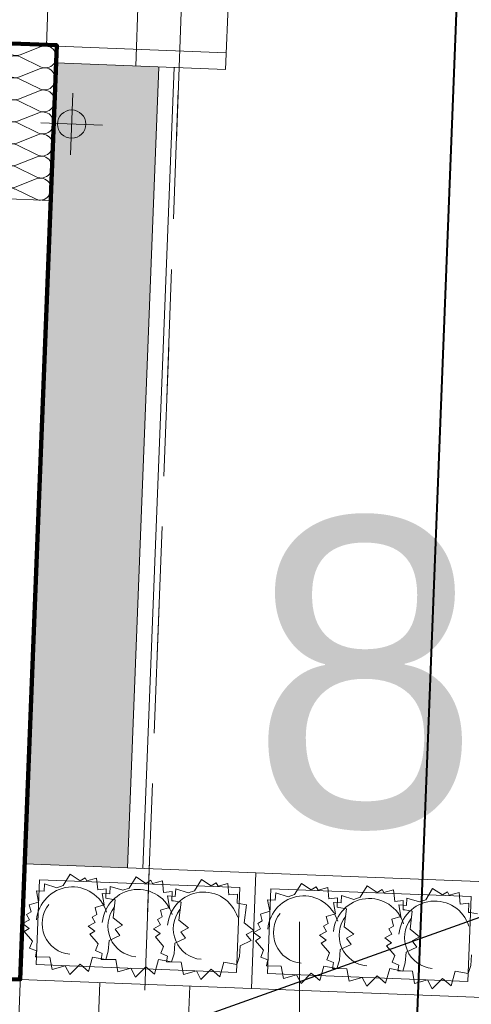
# Model space of a CAD drawing. Extents: x -134780 to 5540120, y 74663 to 5964901.
# Tile 58 of 84: x 5539594.91 to 5539596.67, y 5961337.63 to 5961341.46. Entities that reach past the tile are written whole.
import ezdxf
from ezdxf import colors
from ezdxf.entities.mleader import LeaderData, LeaderLine
from ezdxf.math import Vec2, Vec3

# ---------------------------------------------------------------- set-up
doc = ezdxf.new("R2010")
doc.units = 0
doc.header["$MEASUREMENT"] = 0
doc.set_wipeout_variables(frame=1)
doc.linetypes.add('Dashed', pattern=[564.444447, 282.222223, -282.222223])
doc.linetypes.add('L_0_03', pattern=[1, 0.5, -0.5])
for name, color, linetype, lineweight in [('#opisy', 7, 'Continuous', 0), ('_gaz', 2, 'Continuous', 90), ('ARCH dach_Nr_Pióra__46', 5, 'Continuous', 13), ('Arch drogi_Nr_Pióra__21', 7, 'Continuous', 9), ('Arch rynny_Nr_Pióra__21', 7, 'Continuous', 9), ('Arch schody_Nr_Pióra__21', 7, 'Continuous', 9), ('Arch wyburzenia_Nr_Pióra__46', 5, 'Continuous', 13), ('arch wypelnienia_Nr_Pióra__118', 7, 'Continuous', 211), ('INWENT RZĘDNE_Nr_Pióra__21', 7, 'Continuous', 9), ('mapa', 7, 'Continuous', 13), ('zasuwa_lub_zawor_Nr_Pióra__7', 7, 'Continuous', 13)]:
    doc.layers.add(name, color=color, linetype=linetype, lineweight=lineweight)
for name, color, linetype, lineweight, true_color in [('217_kontur_klasyfikacyjny_Nr_Pióra__3', 7, 'Continuous', 18, 0xff6600), ('218_kontur_uzytku_gruntowego_Nr_Pióra__3', 7, 'Continuous', 18, 0xff6600), ('Arch ocieplenie_Nr_Pióra__22', 7, 'Continuous', 9, 0x7f7f7f), ('arch wypelnienia_Nr_Pióra__17', 7, 'Continuous', 15, 0xdcd705), ('Arch wyposarzenie_Nr_Pióra__4', 7, 'Continuous', 9, 0x029e21)]:
    doc.layers.add(name, color=color, linetype=linetype, lineweight=lineweight, true_color=true_color)
doc.layers.add('Arch ocieplenie', color=7, linetype='Continuous')
doc.layers.add('INWENT RZĘDNE', color=7, linetype='Continuous')
doc.styles.add('GENERATED_STYLE_1', font='txt')
doc.styles.get("Standard").update_dxf_attribs({"font": 'txt', "bigfont": 'BIGFONT.SHX'})

# ---------------------------------------------------------------- blocks, each defined once
blk = doc.blocks.new('Koty wysokościowe_12', base_point=(-117836.5, 111377.7))
at = {"layer": 'INWENT RZĘDNE_Nr_Pióra__21', "linetype": 'Continuous'}
blk.add_line((-117836.5, 110177.7), (-117836.5, 112577.7), dxfattribs=at)
at = {"layer": 'INWENT RZĘDNE_Nr_Pióra__21', "insert": (-118027.1, 112725.3), "char_height": 1200, "attachment_point": 7, "style": 'GENERATED_STYLE_1'}
blk.add_mtext('{85,26}', dxfattribs=at)
blk = doc.blocks.new('Izolacja cieplna 14_8', base_point=(-118980.3, 115989.1))
at = {"layer": 'Arch ocieplenie_Nr_Pióra__22', "linetype": 'Continuous'}
for p, q in [((-118840.1, 115980), (-118922.3, 115947.5)), ((-118922.5, 115940.4), (-118843.2, 115901.6)), ((-118843.5, 115894.4), (-118925.6, 115861.9)), ((-118925.9, 115854.7), (-118846.5, 115815.9)), ((-118846.8, 115808.7), (-118929, 115776.2)), ((-118929.2, 115769.1), (-118849.9, 115730.3)), ((-118850.2, 115723.1), (-118932.3, 115690.6)), ((-118932.6, 115683.4), (-118853.2, 115644.6)), ((-118853.5, 115637.4), (-118935.7, 115604.9)), ((-118935.9, 115597.8), (-118856.6, 115559)), ((-118856.9, 115551.8), (-118939, 115519.3)), ((-118939.3, 115512.1), (-118859.9, 115473.3)), ((-118860.2, 115466.1), (-118942.4, 115433.7)), ((-118942.6, 115426.5), (-118863.3, 115387.7))]:
    blk.add_line(p, q, dxfattribs=at)
for centre, start_param, end_param in [((-118937.8, 115987.4), 4.712389, 6.695979), ((-118824.6, 115940.1), 5.870392, 9.837571), ((-118941.1, 115901.8), 2.7288, 6.695979), ((-118828, 115854.5), 5.870392, 9.837571), ((-118944.5, 115816.1), 2.7288, 6.695979), ((-118831.3, 115768.8), 5.870392, 9.837571), ((-118947.8, 115730.5), 2.7288, 6.695979), ((-118834.7, 115683.2), 5.870392, 9.837571), ((-118951.2, 115644.8), 2.7288, 6.695979), ((-118838, 115597.5), 5.870392, 9.837571), ((-118954.5, 115559.2), 2.7288, 6.695979), ((-118841.4, 115511.9), 5.870392, 9.837571), ((-118957.9, 115473.5), 2.7288, 6.695979), ((-118844.7, 115426.2), 5.870392, 9.837571), ((-118961.2, 115387.9), 2.7288, 4.712389)]:
    blk.add_ellipse(centre, major_axis=(-1.7, -42.8), ratio=0.992495, start_param=start_param, end_param=end_param, dxfattribs=at)
blk = doc.blocks.new('mapa')
at = {"layer": 'arch wypelnienia_Nr_Pióra__17', "linetype": 'Continuous', "lineweight": 0}
blk.add_hatch(color=253, dxfattribs=at).paths.add_polyline_path([(5539595.3327, 5961338.1629), (5539595.4543, 5961341.2756), (5539595.0546, 5961341.2912), (5539594.933, 5961338.1786)], flags=0)
at = {"layer": '217_kontur_klasyfikacyjny_Nr_Pióra__3', "color": 252, "linetype": 'L_0_03', "flags": 128}
blk.add_lwpolyline([(5539595.99, 5961353.48), (5539595.25, 5961333.69)], dxfattribs=at)
at = {"layer": '218_kontur_uzytku_gruntowego_Nr_Pióra__3', "color": 252, "linetype": 'L_0_03', "flags": 128}
for points in [[(5539595.25, 5961333.69), (5539595.99, 5961353.48)], [(5539595.99, 5961353.48), (5539595.25, 5961333.69)]]:
    blk.add_lwpolyline(points, dxfattribs=at)
at = {"layer": 'ARCH dach_Nr_Pióra__46', "color": 252, "linetype": 'Dashed'}
blk.add_line((5539595.0572, 5961341.3561), (5539594.8385, 5961335.7604), dxfattribs=at)
at = {"layer": 'Arch drogi_Nr_Pióra__21', "linetype": 'Continuous'}
for p, q in [((5539595.3327, 5961338.1629), (5539595.4543, 5961341.2756)), ((5539595.3926, 5961338.1606), (5539595.5143, 5961341.2732))]:
    blk.add_line(p, q, dxfattribs=at)
at = {"layer": 'Arch rynny_Nr_Pióra__21', "color": 252, "linetype": 'Continuous'}
for p, q in [((5539595.1107, 5961340.9337), (5539595.1201, 5961341.1736)), ((5539594.9955, 5961341.0583), (5539595.2353, 5961341.049))]:
    blk.add_line(p, q, dxfattribs=at)
blk.add_circle((5539595.1154, 5961341.0536), 0.055, dxfattribs=at)
at = {"layer": 'Arch schody_Nr_Pióra__21', "color": 252, "linetype": 'Continuous'}
for p, q in [((5539595.0953, 5961343.3562), (5539595.0172, 5961341.3577)), ((5539595.445, 5961343.3425), (5539595.3644, 5961341.2791)), ((5539595.7948, 5961343.3288), (5539595.7141, 5961341.2654)), ((5539595.0572, 5961341.3561), (5539595.7167, 5961341.3304)), ((5539595.0546, 5961341.2912), (5539595.7141, 5961341.2654)), ((5539594.9154, 5961337.7289), (5539594.933, 5961338.1786)), ((5539595.8323, 5961338.1434), (5539594.933, 5961338.1786)), ((5539595.8147, 5961337.6938), (5539595.8323, 5961338.1434)), ((5539595.8147, 5961337.6938), (5539595.8323, 5961338.1434)), ((5539596.7316, 5961338.1083), (5539595.8323, 5961338.1434)), ((5539594.9906, 5961338.1163), (5539594.9777, 5961337.7865)), ((5539595.77, 5961338.0858), (5539594.9906, 5961338.1163)), ((5539595.7571, 5961337.7561), (5539595.77, 5961338.0858)), ((5539595.8899, 5961338.0811), (5539595.877, 5961337.7514)), ((5539596.6693, 5961338.0507), (5539595.8899, 5961338.0811)), ((5539596.6564, 5961337.7209), (5539596.6693, 5961338.0507)), ((5539594.9777, 5961337.7865), (5539595.7571, 5961337.7561)), ((5539595.877, 5961337.7514), (5539596.6564, 5961337.7209)), ((5539594.9154, 5961337.7289), (5539595.8147, 5961337.6938)), ((5539595.147, 5961335.7183), (5539595.2251, 5961337.7168)), ((5539595.4968, 5961335.7047), (5539595.5749, 5961337.7031)), ((5539595.8147, 5961337.6938), (5539596.714, 5961337.6586))]:
    blk.add_line(p, q, dxfattribs=at)
at = {"layer": 'Arch wyburzenia_Nr_Pióra__46', "color": 252, "linetype": 'Continuous'}
for p, q in [((5539592.8189, 5961341.4436), (5539595.0572, 5961341.3561)), ((5539594.8339, 5961340.7644), (5539595.0337, 5961340.7566)), ((5539594.9154, 5961337.7289), (5539594.8155, 5961337.7328))]:
    blk.add_line(p, q, dxfattribs=at)
at = {"layer": 'arch wypelnienia_Nr_Pióra__118', "linetype": 'Continuous', "flags": 128}
blk.add_lwpolyline([(5539579.0885, 5961327.109), (5539579.0561, 5961326.2796), (5539592.7057, 5961325.7461), (5539592.7381, 5961326.5754), (5539592.4383, 5961326.5872), (5539592.7312, 5961334.0814), (5539592.8773, 5961337.8086), (5539594.9154, 5961337.7289), (5539595.0573, 5961341.3599), (5539593.023, 5961341.4356), (5539593.4687, 5961352.947), (5539593.7684, 5961352.9353), (5539593.7872, 5961353.415), (5539593.2876, 5961353.4345), (5539593.2905, 5961353.5105), (5539586.99, 5961353.68), (5539586.89, 5961350.36), (5539580.53, 5961350.62), (5539580.5363, 5961350.8085), (5539580.0155, 5961350.8259), (5539579.9968, 5961350.3462), (5539580.2966, 5961350.3345), (5539579.3883, 5961327.0973)], close=True, dxfattribs=at)
at = {"layer": 'arch wypelnienia_Nr_Pióra__17', "color": 253, "linetype": 'Continuous', "lineweight": 0}
blk.add_line((5539595.0572, 5961341.3561), (5539594.9154, 5961337.7289), dxfattribs=at)
at = {"layer": 'Arch wyposarzenie_Nr_Pióra__4', "color": 252, "linetype": 'Continuous'}
for p, q in [((5539595.0828, 5961338.0939), (5539595.1099, 5961338.1376)), ((5539595.1099, 5961338.1376), (5539595.1481, 5961338.1123)), ((5539595.008, 5961338.0718), (5539595.0098, 5961338.1005)), ((5539595.0098, 5961338.1005), (5539595.0581, 5961338.0855)), ((5539595.0581, 5961338.0855), (5539595.0828, 5961338.0939)), ((5539595.1481, 5961338.1123), (5539595.1674, 5961338.1243)), ((5539595.1674, 5961338.1243), (5539595.1745, 5961338.1116)), ((5539595.1745, 5961338.1116), (5539595.2124, 5961338.122)), ((5539595.2124, 5961338.122), (5539595.2166, 5961338.0772)), ((5539595.2639, 5961338.0618), (5539595.2657, 5961338.0905)), ((5539595.2657, 5961338.0905), (5539595.314, 5961338.0755)), ((5539595.3387, 5961338.0839), (5539595.3658, 5961338.1276)), ((5539595.3658, 5961338.1276), (5539595.404, 5961338.1023)), ((5539595.404, 5961338.1023), (5539595.4233, 5961338.1143)), ((5539595.4233, 5961338.1143), (5539595.4304, 5961338.1016)), ((5539595.4304, 5961338.1016), (5539595.4683, 5961338.112)), ((5539595.4683, 5961338.112), (5539595.4725, 5961338.0672)), ((5539595.593, 5961338.0739), (5539595.6201, 5961338.1176)), ((5539595.6201, 5961338.1176), (5539595.6583, 5961338.0924)), ((5539595.6583, 5961338.0924), (5539595.6776, 5961338.1043)), ((5539595.6776, 5961338.1043), (5539595.6846, 5961338.0916)), ((5539595.6846, 5961338.0916), (5539595.7226, 5961338.1021)), ((5539595.7226, 5961338.1021), (5539595.7268, 5961338.0573)), ((5539595.9821, 5961338.0587), (5539596.0092, 5961338.1024)), ((5539596.0092, 5961338.1024), (5539596.0474, 5961338.0771)), ((5539596.238, 5961338.0487), (5539596.2651, 5961338.0924)), ((5539596.2651, 5961338.0924), (5539596.3033, 5961338.0671)), ((5539594.9863, 5961338.0289), (5539594.9783, 5961338.0735)), ((5539594.9783, 5961338.0735), (5539595.008, 5961338.0718)), ((5539595.2166, 5961338.0772), (5539595.25, 5961338.081)), ((5539595.2422, 5961338.0189), (5539595.2342, 5961338.0635)), ((5539595.2342, 5961338.0635), (5539595.2639, 5961338.0618)), ((5539595.25, 5961338.081), (5539595.2489, 5961338.0447)), ((5539595.314, 5961338.0755), (5539595.3387, 5961338.0839)), ((5539595.4725, 5961338.0672), (5539595.5059, 5961338.071)), ((5539595.4965, 5961338.009), (5539595.4885, 5961338.0536)), ((5539595.4885, 5961338.0536), (5539595.5182, 5961338.0518)), ((5539595.5059, 5961338.071), (5539595.5048, 5961338.0347)), ((5539595.5182, 5961338.0518), (5539595.52, 5961338.0805)), ((5539595.52, 5961338.0805), (5539595.5683, 5961338.0655)), ((5539595.5683, 5961338.0655), (5539595.593, 5961338.0739)), ((5539595.7268, 5961338.0573), (5539595.7602, 5961338.061)), ((5539595.7602, 5961338.061), (5539595.7591, 5961338.0248)), ((5539595.9073, 5961338.0366), (5539595.9092, 5961338.0653)), ((5539595.9092, 5961338.0653), (5539595.9574, 5961338.0503)), ((5539595.9574, 5961338.0503), (5539595.9821, 5961338.0587)), ((5539596.0474, 5961338.0771), (5539596.0667, 5961338.0891)), ((5539596.0667, 5961338.0891), (5539596.0738, 5961338.0764)), ((5539596.0738, 5961338.0764), (5539596.1117, 5961338.0869)), ((5539596.1117, 5961338.0869), (5539596.116, 5961338.0421)), ((5539596.1632, 5961338.0266), (5539596.165, 5961338.0553)), ((5539596.165, 5961338.0553), (5539596.2133, 5961338.0403)), ((5539596.3033, 5961338.0671), (5539596.3226, 5961338.0791)), ((5539596.3226, 5961338.0791), (5539596.3297, 5961338.0664)), ((5539596.3297, 5961338.0664), (5539596.3676, 5961338.0769)), ((5539596.3676, 5961338.0769), (5539596.3718, 5961338.0321)), ((5539596.4923, 5961338.0388), (5539596.5194, 5961338.0825)), ((5539596.5194, 5961338.0825), (5539596.5576, 5961338.0572)), ((5539596.5576, 5961338.0572), (5539596.5769, 5961338.0692)), ((5539596.5769, 5961338.0692), (5539596.584, 5961338.0565)), ((5539596.584, 5961338.0565), (5539596.6219, 5961338.0669)), ((5539596.6219, 5961338.0669), (5539596.6261, 5961338.0221)), ((5539594.9506, 5961338.0185), (5539594.9863, 5961338.0289)), ((5539594.9575, 5961337.9916), (5539594.9506, 5961338.0185)), ((5539595.2065, 5961338.0085), (5539595.2422, 5961338.0189)), ((5539595.2489, 5961338.0447), (5539595.2558, 5961338.044)), ((5539595.2558, 5961338.044), (5539595.2848, 5961338.0389)), ((5539595.2848, 5961338.0389), (5539595.2763, 5961337.969)), ((5539595.5048, 5961338.0347), (5539595.5117, 5961338.034)), ((5539595.5117, 5961338.034), (5539595.5407, 5961338.0289)), ((5539595.5407, 5961338.0289), (5539595.5322, 5961337.959)), ((5539595.7591, 5961338.0248), (5539595.766, 5961338.0241)), ((5539595.766, 5961338.0241), (5539595.7949, 5961338.0189)), ((5539595.7949, 5961338.0189), (5539595.7865, 5961337.949)), ((5539595.8856, 5961337.9938), (5539595.8776, 5961338.0384)), ((5539595.8776, 5961338.0384), (5539595.9073, 5961338.0366)), ((5539596.116, 5961338.0421), (5539596.1493, 5961338.0458)), ((5539596.1415, 5961337.9838), (5539596.1335, 5961338.0284)), ((5539596.1335, 5961338.0284), (5539596.1632, 5961338.0266)), ((5539596.1493, 5961338.0458), (5539596.1482, 5961338.0095)), ((5539596.2133, 5961338.0403), (5539596.238, 5961338.0487)), ((5539596.3718, 5961338.0321), (5539596.4052, 5961338.0358)), ((5539596.3958, 5961337.9738), (5539596.3878, 5961338.0184)), ((5539596.3878, 5961338.0184), (5539596.4175, 5961338.0167)), ((5539596.4052, 5961338.0358), (5539596.4041, 5961337.9995)), ((5539596.4175, 5961338.0167), (5539596.4193, 5961338.0454)), ((5539596.4193, 5961338.0454), (5539596.4676, 5961338.0304)), ((5539596.4676, 5961338.0304), (5539596.4923, 5961338.0388)), ((5539596.6261, 5961338.0221), (5539596.6595, 5961338.0259)), ((5539596.6595, 5961338.0259), (5539596.6584, 5961337.9896)), ((5539594.9396, 5961337.9812), (5539594.9575, 5961337.9916)), ((5539594.9512, 5961337.9605), (5539594.9396, 5961337.9812)), ((5539595.1955, 5961337.9712), (5539595.2134, 5961337.9816)), ((5539595.2134, 5961337.9816), (5539595.2065, 5961338.0085)), ((5539595.4608, 5961337.9985), (5539595.4965, 5961338.009)), ((5539595.4677, 5961337.9717), (5539595.4608, 5961337.9985)), ((5539595.8499, 5961337.9833), (5539595.8856, 5961337.9938)), ((5539595.8569, 5961337.9565), (5539595.8499, 5961337.9833)), ((5539596.1058, 5961337.9733), (5539596.1415, 5961337.9838)), ((5539596.1482, 5961338.0095), (5539596.1551, 5961338.0089)), ((5539596.1551, 5961338.0089), (5539596.1841, 5961338.0037)), ((5539596.1841, 5961338.0037), (5539596.1756, 5961337.9338)), ((5539596.4041, 5961337.9995), (5539596.411, 5961337.9989)), ((5539596.411, 5961337.9989), (5539596.44, 5961337.9937)), ((5539596.44, 5961337.9937), (5539596.4315, 5961337.9238)), ((5539596.6584, 5961337.9896), (5539596.6653, 5961337.9889)), ((5539596.6653, 5961337.9889), (5539596.6943, 5961337.9838)), ((5539594.9239, 5961337.946), (5539594.9512, 5961337.9605)), ((5539594.95, 5961337.9269), (5539594.9239, 5961337.946)), ((5539595.1797, 5961337.936), (5539595.2071, 5961337.9505)), ((5539595.2071, 5961337.9505), (5539595.1955, 5961337.9712)), ((5539595.2763, 5961337.969), (5539595.3134, 5961337.9397)), ((5539595.3134, 5961337.9397), (5539595.2844, 5961337.9241)), ((5539595.434, 5961337.9261), (5539595.4614, 5961337.9406)), ((5539595.4498, 5961337.9613), (5539595.4677, 5961337.9717)), ((5539595.4614, 5961337.9406), (5539595.4498, 5961337.9613)), ((5539595.5322, 5961337.959), (5539595.5692, 5961337.9297)), ((5539595.7865, 5961337.949), (5539595.8235, 5961337.9197)), ((5539595.8389, 5961337.9461), (5539595.8569, 5961337.9565)), ((5539595.8505, 5961337.9254), (5539595.8389, 5961337.9461)), ((5539596.0948, 5961337.9361), (5539596.1127, 5961337.9465)), ((5539596.1127, 5961337.9465), (5539596.1058, 5961337.9733)), ((5539596.3601, 5961337.9634), (5539596.3958, 5961337.9738)), ((5539596.367, 5961337.9365), (5539596.3601, 5961337.9634)), ((5539594.9307, 5961337.9147), (5539594.95, 5961337.9269)), ((5539594.9626, 5961337.8773), (5539594.9307, 5961337.9147)), ((5539595.2059, 5961337.9169), (5539595.1797, 5961337.936)), ((5539595.1866, 5961337.9047), (5539595.2059, 5961337.9169)), ((5539595.2185, 5961337.8673), (5539595.1866, 5961337.9047)), ((5539595.303, 5961337.8998), (5539595.2607, 5961337.8799)), ((5539595.2844, 5961337.9241), (5539595.303, 5961337.8998)), ((5539595.4602, 5961337.9069), (5539595.434, 5961337.9261)), ((5539595.4409, 5961337.8947), (5539595.4602, 5961337.9069)), ((5539595.5692, 5961337.9297), (5539595.5403, 5961337.9141)), ((5539595.5403, 5961337.9141), (5539595.5588, 5961337.8898)), ((5539595.8235, 5961337.9197), (5539595.7946, 5961337.9041)), ((5539595.7946, 5961337.9041), (5539595.8131, 5961337.8798)), ((5539595.8232, 5961337.9109), (5539595.8505, 5961337.9254)), ((5539595.8493, 5961337.8917), (5539595.8232, 5961337.9109)), ((5539596.0791, 5961337.9009), (5539596.1064, 5961337.9154)), ((5539596.1052, 5961337.8817), (5539596.0791, 5961337.9009)), ((5539596.1064, 5961337.9154), (5539596.0948, 5961337.9361)), ((5539596.1756, 5961337.9338), (5539596.2127, 5961337.9045)), ((5539596.2127, 5961337.9045), (5539596.1837, 5961337.8889)), ((5539596.3333, 5961337.8909), (5539596.3607, 5961337.9054)), ((5539596.3491, 5961337.9261), (5539596.367, 5961337.9365)), ((5539596.3607, 5961337.9054), (5539596.3491, 5961337.9261)), ((5539596.4315, 5961337.9238), (5539596.4686, 5961337.8945)), ((5539594.9521, 5961337.8508), (5539594.9626, 5961337.8773)), ((5539595.208, 5961337.8408), (5539595.2185, 5961337.8673)), ((5539595.2607, 5961337.8799), (5539595.2578, 5961337.8386)), ((5539595.4728, 5961337.8573), (5539595.4409, 5961337.8947)), ((5539595.5166, 5961337.8699), (5539595.5137, 5961337.8286)), ((5539595.5588, 5961337.8898), (5539595.5166, 5961337.8699)), ((5539595.8131, 5961337.8798), (5539595.7709, 5961337.86)), ((5539595.83, 5961337.8795), (5539595.8493, 5961337.8917)), ((5539595.8619, 5961337.8421), (5539595.83, 5961337.8795)), ((5539596.0859, 5961337.8695), (5539596.1052, 5961337.8817)), ((5539596.1178, 5961337.8321), (5539596.0859, 5961337.8695)), ((5539596.2023, 5961337.8646), (5539596.16, 5961337.8448)), ((5539596.1837, 5961337.8889), (5539596.2023, 5961337.8646)), ((5539596.3595, 5961337.8718), (5539596.3333, 5961337.8909)), ((5539596.3402, 5961337.8596), (5539596.3595, 5961337.8718)), ((5539596.4686, 5961337.8945), (5539596.4396, 5961337.8789)), ((5539596.4396, 5961337.8789), (5539596.4582, 5961337.8546)), ((5539594.9785, 5961337.84), (5539594.9521, 5961337.8508)), ((5539594.9745, 5961337.8169), (5539594.9785, 5961337.84)), ((5539595.2344, 5961337.83), (5539595.208, 5961337.8408)), ((5539595.2304, 5961337.8069), (5539595.2344, 5961337.83)), ((5539595.2578, 5961337.8386), (5539595.2478, 5961337.8069)), ((5539595.4623, 5961337.8309), (5539595.4728, 5961337.8573)), ((5539595.4886, 5961337.82), (5539595.4623, 5961337.8309)), ((5539595.5137, 5961337.8286), (5539595.5037, 5961337.7969)), ((5539595.7709, 5961337.86), (5539595.768, 5961337.8187)), ((5539595.8515, 5961337.8157), (5539595.8619, 5961337.8421)), ((5539596.1073, 5961337.8057), (5539596.1178, 5961337.8321)), ((5539596.16, 5961337.8448), (5539596.1571, 5961337.8035)), ((5539596.3721, 5961337.8222), (5539596.3402, 5961337.8596)), ((5539596.4159, 5961337.8348), (5539596.413, 5961337.7935)), ((5539596.4582, 5961337.8546), (5539596.4159, 5961337.8348)), ((5539596.6702, 5961337.8248), (5539596.6673, 5961337.7835)), ((5539595.031, 5961337.816), (5539594.9745, 5961337.8169)), ((5539595.0397, 5961337.768), (5539595.031, 5961337.816)), ((5539595.1479, 5961337.7883), (5539595.1081, 5961337.7481)), ((5539595.1814, 5961337.7593), (5539595.1479, 5961337.7883)), ((5539595.197, 5961337.816), (5539595.1814, 5961337.7593)), ((5539595.2478, 5961337.8069), (5539595.197, 5961337.816)), ((5539595.2869, 5961337.806), (5539595.2304, 5961337.8069)), ((5539595.2956, 5961337.758), (5539595.2869, 5961337.806)), ((5539595.4529, 5961337.806), (5539595.4373, 5961337.7493)), ((5539595.5037, 5961337.7969), (5539595.4529, 5961337.806)), ((5539595.4847, 5961337.7969), (5539595.4886, 5961337.82)), ((5539595.5412, 5961337.796), (5539595.4847, 5961337.7969)), ((5539595.5499, 5961337.748), (5539595.5412, 5961337.796)), ((5539595.7072, 5961337.7961), (5539595.6916, 5961337.7394)), ((5539595.7579, 5961337.7869), (5539595.7072, 5961337.7961)), ((5539595.768, 5961337.8187), (5539595.7579, 5961337.7869)), ((5539595.8778, 5961337.8048), (5539595.8515, 5961337.8157)), ((5539595.8738, 5961337.7817), (5539595.8778, 5961337.8048)), ((5539596.1337, 5961337.7948), (5539596.1073, 5961337.8057)), ((5539596.1297, 5961337.7717), (5539596.1337, 5961337.7948)), ((5539596.1571, 5961337.8035), (5539596.1471, 5961337.7717)), ((5539596.3616, 5961337.7958), (5539596.3721, 5961337.8222)), ((5539596.388, 5961337.7849), (5539596.3616, 5961337.7958)), ((5539596.384, 5961337.7618), (5539596.388, 5961337.7849)), ((5539596.413, 5961337.7935), (5539596.403, 5961337.7617)), ((5539595.0902, 5961337.7822), (5539595.0397, 5961337.768)), ((5539595.1081, 5961337.7481), (5539595.0902, 5961337.7822)), ((5539595.3461, 5961337.7722), (5539595.2956, 5961337.758)), ((5539595.364, 5961337.7381), (5539595.3461, 5961337.7722)), ((5539595.4038, 5961337.7783), (5539595.364, 5961337.7381)), ((5539595.4373, 5961337.7493), (5539595.4038, 5961337.7783)), ((5539595.6004, 5961337.7622), (5539595.5499, 5961337.748)), ((5539595.6183, 5961337.7281), (5539595.6004, 5961337.7622)), ((5539595.658, 5961337.7683), (5539595.6183, 5961337.7281)), ((5539595.6916, 5961337.7394), (5539595.658, 5961337.7683)), ((5539595.9303, 5961337.7808), (5539595.8738, 5961337.7817)), ((5539595.939, 5961337.7328), (5539595.9303, 5961337.7808)), ((5539595.9895, 5961337.747), (5539595.939, 5961337.7328)), ((5539596.0074, 5961337.7129), (5539595.9895, 5961337.747)), ((5539596.0472, 5961337.7531), (5539596.0074, 5961337.7129)), ((5539596.0807, 5961337.7242), (5539596.0472, 5961337.7531)), ((5539596.0963, 5961337.7809), (5539596.0807, 5961337.7242)), ((5539596.1471, 5961337.7717), (5539596.0963, 5961337.7809)), ((5539596.1862, 5961337.7708), (5539596.1297, 5961337.7717)), ((5539596.1949, 5961337.7228), (5539596.1862, 5961337.7708)), ((5539596.3522, 5961337.7709), (5539596.3366, 5961337.7142)), ((5539596.403, 5961337.7617), (5539596.3522, 5961337.7709)), ((5539596.4405, 5961337.7609), (5539596.384, 5961337.7618)), ((5539596.4492, 5961337.7129), (5539596.4405, 5961337.7609)), ((5539596.6065, 5961337.7609), (5539596.5909, 5961337.7042)), ((5539596.6573, 5961337.7518), (5539596.6065, 5961337.7609)), ((5539596.6673, 5961337.7835), (5539596.6573, 5961337.7518)), ((5539596.2454, 5961337.737), (5539596.1949, 5961337.7228)), ((5539596.2633, 5961337.7029), (5539596.2454, 5961337.737)), ((5539596.3031, 5961337.7431), (5539596.2633, 5961337.7029)), ((5539596.3366, 5961337.7142), (5539596.3031, 5961337.7431)), ((5539596.4997, 5961337.7271), (5539596.4492, 5961337.7129)), ((5539596.5176, 5961337.693), (5539596.4997, 5961337.7271)), ((5539596.5573, 5961337.7332), (5539596.5176, 5961337.693)), ((5539596.5909, 5961337.7042), (5539596.5573, 5961337.7332))]:
    blk.add_line(p, q, dxfattribs=at)
for centre, major_axis, start_param, end_param in [((5539595.1179, 5961337.9462), (-0.0056, -0.1425), 1.927535, 4.652962), ((5539595.3738, 5961337.9362), (-0.0056, -0.1425), 1.927535, 4.652962), ((5539595.6281, 5961337.9262), (-0.0056, -0.1425), 1.927535, 4.652962), ((5539596.0173, 5961337.911), (-0.0056, -0.1425), 1.927535, 4.652962), ((5539595.1179, 5961337.9462), (-0.0047, -0.1193), 4.078423, 6.243896), ((5539596.2731, 5961337.901), (-0.0056, -0.1425), 1.927535, 4.652962), ((5539596.5274, 5961337.8911), (-0.0056, -0.1425), 1.927535, 4.652962), ((5539595.3738, 5961337.9362), (-0.0047, -0.1193), 4.078423, 6.243896), ((5539595.6281, 5961337.9262), (-0.0047, -0.1193), 4.078423, 6.243896), ((5539596.0173, 5961337.911), (-0.0047, -0.1193), 4.078423, 6.243896), ((5539596.2731, 5961337.901), (-0.0047, -0.1193), 4.078423, 6.243896), ((5539596.5274, 5961337.8911), (-0.0047, -0.1193), 4.078423, 6.243896)]:
    blk.add_ellipse(centre, major_axis=major_axis, ratio=0.982005, start_param=start_param, end_param=end_param, dxfattribs=at)
at = {"layer": 'Arch ocieplenie', "color": 252, "linetype": 'Continuous', "lineweight": 9, "xscale": 0.001, "yscale": 0.001, "zscale": 0.001}
blk.add_blockref('Izolacja cieplna 14_8', (5539594.8573, 5961341.364), dxfattribs=at)
at = {"layer": 'INWENT RZĘDNE', "color": 252, "xscale": 0.001, "yscale": 0.001, "zscale": 0.001}
blk.add_blockref('Koty wysokościowe_12', (5539596.0011, 5961336.7526), dxfattribs=at)

msp = doc.modelspace()

# ---------------------------------------------------------------- block references
at = {"layer": 'mapa', "color": 4, "lineweight": 40}
msp.add_blockref('mapa', (0, 0), dxfattribs=at)

# ---------------------------------------------------------------- next in the draw order: linework, layer by layer
at = {"layer": '_gaz', "color": 2, "lineweight": 40, "ltscale": 0.1}
msp.add_line((5539596.9086, 5961349.107), (5539596.4254, 5961336.7463), dxfattribs=at)

# ---------------------------------------------------------------- next in the draw order: leaders
at = {"layer": '#opisy', "lineweight": 0}
ml = msp.add_multileader_mtext('Standard', dxfattribs=at)
ml.set_content('\\fArial|b0|i0|c238|p34;\\A1;G13 ', color=256)
ml.set_leader_properties()
ml.build(insert=Vec2(0, 0))
ml.multileader.update_dxf_attribs({"text_left_attachment_type": 5, "text_right_attachment_type": 5, "dogleg_length": 0.36, "arrow_head_size": 0.18})
ctx = ml.context
ctx.base_point, ctx.char_height, ctx.arrow_head_size, ctx.landing_gap_size, ctx.plane_origin = Vec3(5539617.9288, 5961346.9411), 1.5, 0.18, 0.09, Vec3(5539618.2655, 5961316.16)
ctx.left_attachment, ctx.right_attachment = 5, 5
notes = []
notes.append((ctx, [(0, (1, 1, 0), (5539617.5688, 5961345.4156), (1, 0), 0.36, [(0, [(5539593.5647, 5961336.8512)], 0, [])])]))
ctx.mtext.insert, ctx.mtext.flow_direction = Vec3(5539618.0188, 5961347.2411), 5
ml = msp.add_multileader_mtext('Standard', dxfattribs=at)
ml.set_content('\\fArial|b0|i0|c238|p34;\\A1;G12 ', color=256)
ml.set_leader_properties()
ml.build(insert=Vec2(0, 0))
ml.multileader.update_dxf_attribs({"text_left_attachment_type": 5, "text_right_attachment_type": 5, "dogleg_length": 0.36, "arrow_head_size": 0.18})
ctx = ml.context
ctx.base_point, ctx.char_height, ctx.arrow_head_size, ctx.landing_gap_size, ctx.plane_origin = Vec3(5539617.9288, 5961342.6058), 1.5, 0.18, 0.09, Vec3(5539618.2655, 5961315.561)
ctx.left_attachment, ctx.right_attachment = 5, 5
notes.append((ctx, [(0, (1, 1, 0), (5539617.5688, 5961343.2911), (1, 0), 0.36, [(0, [(5539592.9696, 5961336.2788)], 0, [])])]))
ctx.mtext.insert, ctx.mtext.flow_direction = Vec3(5539618.0188, 5961345.1166), 5
ml = msp.add_multileader_mtext('Standard', dxfattribs=at)
ml.set_content('\\fArial|b0|i0|c238|p34;\\A1;G14 ', color=256)
ml.set_leader_properties()
ml.build(insert=Vec2(0, 0))
ml.multileader.update_dxf_attribs({"text_left_attachment_type": 5, "text_right_attachment_type": 5, "dogleg_length": 0.36, "arrow_head_size": 0.18})
ctx = ml.context
ctx.base_point, ctx.char_height, ctx.arrow_head_size, ctx.landing_gap_size, ctx.plane_origin = Vec3(5539617.9288, 5961342.6116), 1.5, 0.18, 0.09, Vec3(5539618.2655, 5961311.8305)
ctx.left_attachment, ctx.right_attachment = 5, 5
notes.append((ctx, [(0, (1, 1, 0), (5539617.5688, 5961341.0861), (1, 0), 0.36, [(0, [(5539596.4254, 5961336.7463)], 0, [])])]))
ctx.mtext.insert, ctx.mtext.flow_direction = Vec3(5539618.0188, 5961342.9116), 5
ml = msp.add_multileader_mtext('Standard', dxfattribs=at)
ml.set_content('\\fArial|b0|i0|c238|p34;\\A1;G1 ', color=256)
ml.set_leader_properties()
ml.build(insert=Vec2(0, 0))
ml.multileader.update_dxf_attribs({"text_left_attachment_type": 5, "text_right_attachment_type": 5, "dogleg_length": 0.36, "arrow_head_size": 0.18})
ctx = ml.context
ctx.base_point, ctx.char_height, ctx.arrow_head_size, ctx.landing_gap_size, ctx.plane_origin = Vec3(5539614.1521, 5961341.0816), 1.5, 0.18, 0.09, Vec3(5539618.0656, 5961314.1637)
ctx.left_attachment, ctx.right_attachment = 5, 5
notes.append((ctx, [(0, (1, 1, 0), (5539617.3689, 5961338.8429), (1, 0), 0.36, [(0, [(5539592.9618, 5961336.079)], 0, [])])]))
ctx.mtext.insert, ctx.mtext.flow_direction = Vec3(5539617.8189, 5961340.6684), 5
ml = msp.add_multileader_mtext('Standard', dxfattribs=at)
ml.set_content('\\fArial|b0|i0|c238|p34;\\A1;G2 ', color=256)
ml.set_leader_properties()
ml.build(insert=Vec2(0, 0))
ml.multileader.update_dxf_attribs({"text_left_attachment_type": 5, "text_right_attachment_type": 5, "dogleg_length": 0.36, "arrow_head_size": 0.18})
ctx = ml.context
ctx.base_point, ctx.char_height, ctx.arrow_head_size, ctx.landing_gap_size, ctx.plane_origin = Vec3(5539617.6866, 5961337.8677), 1.5, 0.18, 0.09, Vec3(5539618.0233, 5961310.1376)
ctx.left_attachment, ctx.right_attachment = 5, 5
notes.append((ctx, [(0, (1, 1, 0), (5539617.3266, 5961336.3422), (1, 0), 0.36, [(0, [(5539592.9522, 5961335.8341)], 0, [])])]))
ctx.mtext.insert, ctx.mtext.flow_direction = Vec3(5539617.7766, 5961338.1677), 5
for ctx, leaders in notes:
    for number, flags, end, landing, length, lines in leaders:
        leader = LeaderData()
        leader.index, (leader.has_last_leader_line, leader.has_dogleg_vector, leader.attachment_direction) = number, flags
        leader.last_leader_point, leader.dogleg_vector, leader.dogleg_length = Vec3(end), Vec3(landing), length
        for number, points, colour, breaks in lines:
            line = LeaderLine()
            line.index, line.vertices, line.color, line.breaks = number, Vec3.list(points), colors.encode_raw_color(colour), breaks
            leader.lines.append(line)
        ctx.leaders.append(leader)

# ---------------------------------------------------------------- next in the draw order: wipeouts: each hides what was drawn before it
msp.add_wipeout([(5539444.713, 5961266.9628), (5539444.713, 5961415.4628), (5539654.713, 5961415.4628), (5539651.713, 5961412.4128), (5539457.213, 5961412.4128), (5539457.213, 5961270.0128), (5539651.713, 5961270.0128), (5539654.713, 5961266.9628)]).dxf.layer = 'zasuwa_lub_zawor_Nr_Pióra__7'

doc.saveas('drawing.dxf')
